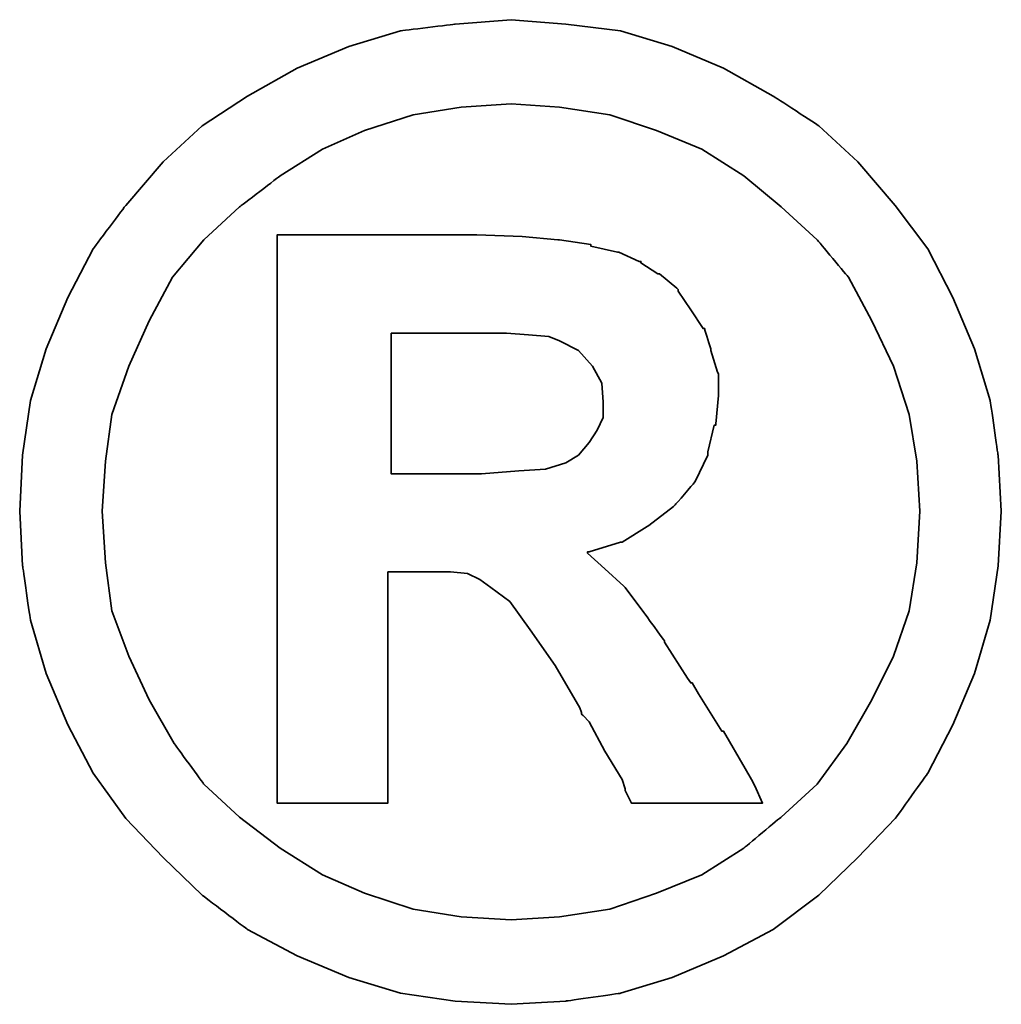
# Model space of a CAD drawing. Header units: millimetres. Extents: x 345 to 652, y 381 to 498.
# Tile 47 of 51: x 593.819 to 594.475, y 417.424 to 418.082. Entities that reach past the tile are written whole.
import ezdxf

# ---------------------------------------------------------------- set-up
doc = ezdxf.new("R2010")
doc.units = ezdxf.units.MM
doc.header["$LTSCALE"] = 0.15
doc.layers.add('DIM', color=4, linetype='CONTINUOUS')
doc.layers.add('layer 1', color=7, linetype='CONTINUOUS')

# ---------------------------------------------------------------- blocks, each defined once
blk = doc.blocks.new('TBI MOTION logo(完整正式版)')
at = {"layer": 'layer 1', "color": 22, "lineweight": 35}
for points, knots in [([(81.20634, 4.98624), (81.20634, 4.98624), (81.18649, 5.32862), (81.18649, 5.32862), (81.18649, 5.32862), (81.18649, 5.32862), (81.13886, 5.66206), (81.13886, 5.66206), (81.13886, 5.66206), (81.13886, 5.66206), (81.04359, 5.97764), (81.04359, 5.97764), (81.04359, 5.97764), (81.04359, 5.97764), (80.91061, 6.29124), (80.91061, 6.29124), (80.91061, 6.29124), (80.91061, 6.29124), (80.75778, 6.58697), (80.75778, 6.58697), (80.75778, 6.58697), (80.75778, 6.58697), (80.5593, 6.85294), (80.5593, 6.85294), (80.5593, 6.85294), (80.5593, 6.85294), (80.33105, 7.1189), (80.33105, 7.1189), (80.33105, 7.1189), (80.33105, 7.1189), (80.09287, 7.33921), (80.09287, 7.33921), (80.09287, 7.33921), (80.09287, 7.33921), (79.815, 7.51982), (79.815, 7.51982), (79.815, 7.51982), (79.815, 7.51982), (79.51133, 7.69051), (79.51133, 7.69051), (79.51133, 7.69051), (79.51133, 7.69051), (79.19773, 7.8235), (79.19773, 7.8235), (79.19773, 7.8235), (79.19773, 7.8235), (78.88215, 7.91877), (78.88215, 7.91877), (78.88215, 7.91877), (78.88215, 7.91877), (78.54871, 7.95846), (78.54871, 7.95846), (78.54871, 7.95846), (78.54871, 7.95846), (78.21526, 7.98625), (78.21526, 7.98625), (78.21526, 7.98625), (78.21526, 7.98625), (77.87388, 7.95846), (77.87388, 7.95846), (77.87388, 7.95846), (77.87388, 7.95846), (77.54044, 7.91877), (77.54044, 7.91877), (77.54044, 7.91877), (77.54044, 7.91877), (77.22485, 7.8235), (77.22485, 7.8235), (77.22485, 7.8235), (77.22485, 7.8235), (76.91027, 7.69051), (76.91027, 7.69051), (76.91027, 7.69051), (76.91027, 7.69051), (76.6056, 7.51982), (76.6056, 7.51982), (76.6056, 7.51982), (76.6056, 7.51982), (76.32972, 7.33921), (76.32972, 7.33921), (76.32972, 7.33921), (76.32972, 7.33921), (76.09154, 7.1189), (76.09154, 7.1189), (76.09154, 7.1189), (76.09154, 7.1189), (75.86329, 6.85294), (75.86329, 6.85294), (75.86329, 6.85294), (75.86329, 6.85294), (75.66382, 6.58697), (75.66382, 6.58697), (75.66382, 6.58697), (75.66382, 6.58697), (75.51099, 6.29124), (75.51099, 6.29124), (75.51099, 6.29124), (75.51099, 6.29124), (75.37702, 5.97764), (75.37702, 5.97764), (75.37702, 5.97764), (75.37702, 5.97764), (75.28175, 5.66206), (75.28175, 5.66206), (75.28175, 5.66206), (75.28175, 5.66206), (75.23411, 5.32862), (75.23411, 5.32862), (75.23411, 5.32862), (75.23411, 5.32862), (75.21625, 4.98624), (75.21625, 4.98624), (75.21625, 4.98624), (75.21625, 4.98624), (75.23411, 4.6528), (75.23411, 4.6528), (75.23411, 4.6528), (75.23411, 4.6528), (75.28175, 4.32035), (75.28175, 4.32035), (75.28175, 4.32035), (75.28175, 4.32035), (75.37702, 3.99583), (75.37702, 3.99583), (75.37702, 3.99583), (75.37702, 3.99583), (75.51099, 3.68224), (75.51099, 3.68224), (75.51099, 3.68224), (75.51099, 3.68224), (75.66382, 3.38749), (75.66382, 3.38749), (75.66382, 3.38749), (75.66382, 3.38749), (75.86329, 3.10963), (75.86329, 3.10963), (75.86329, 3.10963), (75.86329, 3.10963), (76.09154, 2.87145), (76.09154, 2.87145), (76.09154, 2.87145), (76.09154, 2.87145), (76.32972, 2.6432), (76.32972, 2.6432), (76.32972, 2.6432), (76.32972, 2.6432), (76.6056, 2.43381), (76.6056, 2.43381), (76.6056, 2.43381), (76.6056, 2.43381), (76.91027, 2.27205), (76.91027, 2.27205), (76.91027, 2.27205), (76.91027, 2.27205), (77.22485, 2.13906), (77.22485, 2.13906), (77.22485, 2.13906), (77.22485, 2.13906), (77.54044, 2.0438), (77.54044, 2.0438), (77.54044, 2.0438), (77.54044, 2.0438), (77.87388, 1.99616), (77.87388, 1.99616), (77.87388, 1.99616), (77.87388, 1.99616), (78.21526, 1.97631), (78.21526, 1.97631), (78.21526, 1.97631), (78.21526, 1.97631), (78.54871, 1.99616), (78.54871, 1.99616), (78.54871, 1.99616), (78.54871, 1.99616), (78.88215, 2.0438), (78.88215, 2.0438), (78.88215, 2.0438), (78.88215, 2.0438), (79.19773, 2.13906), (79.19773, 2.13906), (79.19773, 2.13906), (79.19773, 2.13906), (79.51133, 2.27205), (79.51133, 2.27205), (79.51133, 2.27205), (79.51133, 2.27205), (79.815, 2.43381), (79.815, 2.43381), (79.815, 2.43381), (79.815, 2.43381), (80.09287, 2.6432), (80.09287, 2.6432), (80.09287, 2.6432), (80.09287, 2.6432), (80.33105, 2.87145), (80.33105, 2.87145), (80.33105, 2.87145), (80.33105, 2.87145), (80.5593, 3.10963), (80.5593, 3.10963), (80.5593, 3.10963), (80.5593, 3.10963), (80.75778, 3.38749), (80.75778, 3.38749), (80.75778, 3.38749), (80.75778, 3.38749), (80.91061, 3.68224), (80.91061, 3.68224), (80.91061, 3.68224), (80.91061, 3.68224), (81.04359, 3.99583), (81.04359, 3.99583), (81.04359, 3.99583), (81.04359, 3.99583), (81.13886, 4.32035), (81.13886, 4.32035), (81.13886, 4.32035), (81.13886, 4.32035), (81.18649, 4.6528), (81.18649, 4.6528), (81.18649, 4.6528), (81.18649, 4.6528), (81.20634, 4.98624), (81.20634, 4.98624)], [0, 0, 0, 0, 0.0178571, 0.0178571, 0.0178571, 0.0178572, 0.0357143, 0.0357143, 0.0357143, 0.0357143, 0.0535714, 0.0535714, 0.0535714, 0.0535714, 0.0714286, 0.0714286, 0.0714286, 0.0714286, 0.0892857, 0.0892857, 0.0892857, 0.0892857, 0.1071429, 0.1071429, 0.1071429, 0.1071429, 0.125, 0.125, 0.125, 0.125, 0.1428571, 0.1428571, 0.1428571, 0.1428572, 0.1607143, 0.1607143, 0.1607143, 0.1607143, 0.1785714, 0.1785714, 0.1785714, 0.1785714, 0.1964286, 0.1964286, 0.1964286, 0.1964286, 0.2142857, 0.2142857, 0.2142857, 0.2142857, 0.2321429, 0.2321429, 0.2321429, 0.2321429, 0.25, 0.25, 0.25, 0.25, 0.2678571, 0.2678571, 0.2678571, 0.2678572, 0.2857143, 0.2857143, 0.2857143, 0.2857143, 0.3035714, 0.3035714, 0.3035714, 0.3035714, 0.3214286, 0.3214286, 0.3214286, 0.3214286, 0.3392857, 0.3392857, 0.3392857, 0.3392857, 0.3571429, 0.3571429, 0.3571429, 0.3571429, 0.375, 0.375, 0.375, 0.375, 0.3928571, 0.3928571, 0.3928571, 0.3928572, 0.4107143, 0.4107143, 0.4107143, 0.4107143, 0.4285714, 0.4285714, 0.4285714, 0.4285714, 0.4464286, 0.4464286, 0.4464286, 0.4464286, 0.4642857, 0.4642857, 0.4642857, 0.4642857, 0.4821429, 0.4821429, 0.4821429, 0.4821429, 0.5, 0.5, 0.5, 0.5, 0.5178571, 0.5178571, 0.5178571, 0.5178572, 0.5357143, 0.5357143, 0.5357143, 0.5357143, 0.5535714, 0.5535714, 0.5535714, 0.5535714, 0.5714286, 0.5714286, 0.5714286, 0.5714286, 0.5892857, 0.5892857, 0.5892857, 0.5892857, 0.6071429, 0.6071429, 0.6071429, 0.6071429, 0.625, 0.625, 0.625, 0.625, 0.6428571, 0.6428571, 0.6428571, 0.6428572, 0.6607143, 0.6607143, 0.6607143, 0.6607143, 0.6785714, 0.6785714, 0.6785714, 0.6785714, 0.6964286, 0.6964286, 0.6964286, 0.6964286, 0.7142857, 0.7142857, 0.7142857, 0.7142857, 0.7321429, 0.7321429, 0.7321429, 0.7321429, 0.75, 0.75, 0.75, 0.75, 0.7678571, 0.7678571, 0.7678571, 0.7678572, 0.7857143, 0.7857143, 0.7857143, 0.7857143, 0.8035714, 0.8035714, 0.8035714, 0.8035714, 0.8214286, 0.8214286, 0.8214286, 0.8214286, 0.8392857, 0.8392857, 0.8392857, 0.8392857, 0.8571429, 0.8571429, 0.8571429, 0.8571429, 0.875, 0.875, 0.875, 0.875, 0.8928571, 0.8928571, 0.8928571, 0.8928572, 0.9107143, 0.9107143, 0.9107143, 0.9107143, 0.9285714, 0.9285714, 0.9285714, 0.9285714, 0.9464286, 0.9464286, 0.9464286, 0.9464286, 0.9642857, 0.9642857, 0.9642857, 0.9642857, 0.9821429, 0.9821429, 0.9821429, 0.9821429, 1, 1, 1, 1]), ([(80.71014, 4.98624), (80.71014, 4.98624), (80.69129, 5.29091), (80.69129, 5.29091), (80.69129, 5.29091), (80.69129, 5.29091), (80.64464, 5.57672), (80.64464, 5.57672), (80.64464, 5.57672), (80.64464, 5.57672), (80.54937, 5.87245), (80.54937, 5.87245), (80.54937, 5.87245), (80.54937, 5.87245), (80.41639, 6.14833), (80.41639, 6.14833), (80.41639, 6.14833), (80.41639, 6.14833), (80.27349, 6.41429), (80.27349, 6.41429), (80.27349, 6.41429), (80.27349, 6.41429), (80.08295, 6.64255), (80.08295, 6.64255), (80.08295, 6.64255), (80.08295, 6.64255), (79.86264, 6.84301), (79.86264, 6.84301), (79.86264, 6.84301), (79.86264, 6.84301), (79.63439, 7.03355), (79.63439, 7.03355), (79.63439, 7.03355), (79.63439, 7.03355), (79.37835, 7.1963), (79.37835, 7.1963), (79.37835, 7.1963), (79.37835, 7.1963), (79.10246, 7.30944), (79.10246, 7.30944), (79.10246, 7.30944), (79.10246, 7.30944), (78.81665, 7.40471), (78.81665, 7.40471), (78.81665, 7.40471), (78.81665, 7.40471), (78.511, 7.45234), (78.511, 7.45234), (78.511, 7.45234), (78.511, 7.45234), (78.21526, 7.47219), (78.21526, 7.47219), (78.21526, 7.47219), (78.21526, 7.47219), (77.9106, 7.45234), (77.9106, 7.45234), (77.9106, 7.45234), (77.9106, 7.45234), (77.61685, 7.40471), (77.61685, 7.40471), (77.61685, 7.40471), (77.61685, 7.40471), (77.32012, 7.30944), (77.32012, 7.30944), (77.32012, 7.30944), (77.32012, 7.30944), (77.06309, 7.1963), (77.06309, 7.1963), (77.06309, 7.1963), (77.06309, 7.1963), (76.80606, 7.03355), (76.80606, 7.03355), (76.80606, 7.03355), (76.80606, 7.03355), (76.55797, 6.84301), (76.55797, 6.84301), (76.55797, 6.84301), (76.55797, 6.84301), (76.34063, 6.64255), (76.34063, 6.64255), (76.34063, 6.64255), (76.34063, 6.64255), (76.1491, 6.41429), (76.1491, 6.41429), (76.1491, 6.41429), (76.1491, 6.41429), (76.0062, 6.14833), (76.0062, 6.14833), (76.0062, 6.14833), (76.0062, 6.14833), (75.88314, 5.87245), (75.88314, 5.87245), (75.88314, 5.87245), (75.88314, 5.87245), (75.77794, 5.57672), (75.77794, 5.57672), (75.77794, 5.57672), (75.77794, 5.57672), (75.73924, 5.29091), (75.73924, 5.29091), (75.73924, 5.29091), (75.73924, 5.29091), (75.72039, 4.98624), (75.72039, 4.98624), (75.72039, 4.98624), (75.72039, 4.98624), (75.73924, 4.67165), (75.73924, 4.67165), (75.73924, 4.67165), (75.73924, 4.67165), (75.77794, 4.37791), (75.77794, 4.37791), (75.77794, 4.37791), (75.77794, 4.37791), (75.88314, 4.10102), (75.88314, 4.10102), (75.88314, 4.10102), (75.88314, 4.10102), (76.0062, 3.83407), (76.0062, 3.83407), (76.0062, 3.83407), (76.0062, 3.83407), (76.15902, 3.56811), (76.15902, 3.56811), (76.15902, 3.56811), (76.15902, 3.56811), (76.34063, 3.32001), (76.34063, 3.32001), (76.34063, 3.32001), (76.34063, 3.32001), (76.55797, 3.11955), (76.55797, 3.11955), (76.55797, 3.11955), (76.55797, 3.11955), (76.80606, 2.92901), (76.80606, 2.92901), (76.80606, 2.92901), (76.80606, 2.92901), (77.06309, 2.76725), (77.06309, 2.76725), (77.06309, 2.76725), (77.06309, 2.76725), (77.32012, 2.65412), (77.32012, 2.65412), (77.32012, 2.65412), (77.32012, 2.65412), (77.61685, 2.55786), (77.61685, 2.55786), (77.61685, 2.55786), (77.61685, 2.55786), (77.9106, 2.51022), (77.9106, 2.51022), (77.9106, 2.51022), (77.9106, 2.51022), (78.21526, 2.49137), (78.21526, 2.49137), (78.21526, 2.49137), (78.21526, 2.49137), (78.511, 2.51022), (78.511, 2.51022), (78.511, 2.51022), (78.511, 2.51022), (78.81665, 2.55786), (78.81665, 2.55786), (78.81665, 2.55786), (78.81665, 2.55786), (79.10246, 2.65412), (79.10246, 2.65412), (79.10246, 2.65412), (79.10246, 2.65412), (79.37835, 2.76725), (79.37835, 2.76725), (79.37835, 2.76725), (79.37835, 2.76725), (79.63439, 2.92901), (79.63439, 2.92901), (79.63439, 2.92901), (79.63439, 2.92901), (79.86264, 3.11955), (79.86264, 3.11955), (79.86264, 3.11955), (79.86264, 3.11955), (80.08295, 3.32001), (80.08295, 3.32001), (80.08295, 3.32001), (80.08295, 3.32001), (80.26356, 3.56811), (80.26356, 3.56811), (80.26356, 3.56811), (80.26356, 3.56811), (80.41639, 3.83407), (80.41639, 3.83407), (80.41639, 3.83407), (80.41639, 3.83407), (80.54937, 4.10102), (80.54937, 4.10102), (80.54937, 4.10102), (80.54937, 4.10102), (80.64464, 4.37791), (80.64464, 4.37791), (80.64464, 4.37791), (80.64464, 4.37791), (80.69129, 4.67165), (80.69129, 4.67165), (80.69129, 4.67165), (80.69129, 4.67165), (80.71014, 4.98624), (80.71014, 4.98624)], [0, 0, 0, 0, 0.0192308, 0.0192308, 0.0192308, 0.0192308, 0.0384615, 0.0384615, 0.0384615, 0.0384615, 0.0576923, 0.0576923, 0.0576923, 0.0576923, 0.0769231, 0.0769231, 0.0769231, 0.0769231, 0.0961538, 0.0961538, 0.0961538, 0.0961539, 0.1153846, 0.1153846, 0.1153846, 0.1153846, 0.1346154, 0.1346154, 0.1346154, 0.1346154, 0.1538462, 0.1538462, 0.1538462, 0.1538462, 0.1730769, 0.1730769, 0.1730769, 0.1730769, 0.1923077, 0.1923077, 0.1923077, 0.1923077, 0.2115385, 0.2115385, 0.2115385, 0.2115385, 0.2307692, 0.2307692, 0.2307692, 0.2307692, 0.25, 0.25, 0.25, 0.25, 0.2692308, 0.2692308, 0.2692308, 0.2692308, 0.2884615, 0.2884615, 0.2884615, 0.2884615, 0.3076923, 0.3076923, 0.3076923, 0.3076923, 0.3269231, 0.3269231, 0.3269231, 0.3269231, 0.3461538, 0.3461538, 0.3461538, 0.3461539, 0.3653846, 0.3653846, 0.3653846, 0.3653846, 0.3846154, 0.3846154, 0.3846154, 0.3846154, 0.4038462, 0.4038462, 0.4038462, 0.4038462, 0.4230769, 0.4230769, 0.4230769, 0.4230769, 0.4423077, 0.4423077, 0.4423077, 0.4423077, 0.4615385, 0.4615385, 0.4615385, 0.4615385, 0.4807692, 0.4807692, 0.4807692, 0.4807692, 0.5, 0.5, 0.5, 0.5, 0.5192308, 0.5192308, 0.5192308, 0.5192308, 0.5384615, 0.5384615, 0.5384615, 0.5384615, 0.5576923, 0.5576923, 0.5576923, 0.5576923, 0.5769231, 0.5769231, 0.5769231, 0.5769231, 0.5961538, 0.5961538, 0.5961538, 0.5961539, 0.6153846, 0.6153846, 0.6153846, 0.6153846, 0.6346154, 0.6346154, 0.6346154, 0.6346154, 0.6538462, 0.6538462, 0.6538462, 0.6538462, 0.6730769, 0.6730769, 0.6730769, 0.6730769, 0.6923077, 0.6923077, 0.6923077, 0.6923077, 0.7115385, 0.7115385, 0.7115385, 0.7115385, 0.7307692, 0.7307692, 0.7307692, 0.7307692, 0.75, 0.75, 0.75, 0.75, 0.7692308, 0.7692308, 0.7692308, 0.7692308, 0.7884615, 0.7884615, 0.7884615, 0.7884615, 0.8076923, 0.8076923, 0.8076923, 0.8076923, 0.8269231, 0.8269231, 0.8269231, 0.8269231, 0.8461538, 0.8461538, 0.8461538, 0.8461539, 0.8653846, 0.8653846, 0.8653846, 0.8653846, 0.8846154, 0.8846154, 0.8846154, 0.8846154, 0.9038462, 0.9038462, 0.9038462, 0.9038462, 0.9230769, 0.9230769, 0.9230769, 0.9230769, 0.9423077, 0.9423077, 0.9423077, 0.9423077, 0.9615385, 0.9615385, 0.9615385, 0.9615385, 0.9807692, 0.9807692, 0.9807692, 0.9807692, 1, 1, 1, 1]), ([(76.78721, 3.2823), (76.78721, 3.2823), (76.78721, 3.32001), (76.78721, 3.32001), (76.78721, 3.32001), (76.78721, 3.32001), (76.78721, 3.42422), (76.78721, 3.42422), (76.78721, 3.42422), (76.78721, 3.42422), (76.78721, 3.59689), (76.78721, 3.59689), (76.78721, 3.59689), (76.78721, 3.59689), (76.78721, 3.80529), (76.78721, 3.80529), (76.78721, 3.80529), (76.78721, 3.80529), (76.78721, 4.0524), (76.78721, 4.0524), (76.78721, 4.0524), (76.78721, 4.0524), (76.78721, 4.32035), (76.78721, 4.32035), (76.78721, 4.32035), (76.78721, 4.32035), (76.78721, 4.92868), (76.78721, 4.92868), (76.78721, 4.92868), (76.78721, 4.92868), (76.78721, 5.53801), (76.78721, 5.53801), (76.78721, 5.53801), (76.78721, 5.53801), (76.78721, 5.82482), (76.78721, 5.82482), (76.78721, 5.82482), (76.78721, 5.82482), (76.78721, 6.07291), (76.78721, 6.07291), (76.78721, 6.07291), (76.78721, 6.07291), (76.78721, 6.30017), (76.78721, 6.30017), (76.78721, 6.30017), (76.78721, 6.30017), (76.78721, 6.45399), (76.78721, 6.45399), (76.78721, 6.45399), (76.78721, 6.45399), (76.78721, 6.5572), (76.78721, 6.5572), (76.78721, 6.5572), (76.78721, 6.5572), (76.78721, 6.59689), (76.78721, 6.59689), (76.78721, 6.59689), (76.78721, 6.59689), (76.78721, 6.67232), (76.78721, 6.67232), (76.78721, 6.67232), (76.78721, 6.67232), (76.8537, 6.67232), (76.8537, 6.67232), (76.8537, 6.67232), (76.8537, 6.67232), (76.87355, 6.67232), (76.87355, 6.67232), (76.87355, 6.67232), (76.87355, 6.67232), (76.91027, 6.67232), (76.91027, 6.67232), (76.91027, 6.67232), (76.91027, 6.67232), (77.04424, 6.67232), (77.04424, 6.67232), (77.04424, 6.67232), (77.04424, 6.67232), (77.22485, 6.67232), (77.22485, 6.67232), (77.22485, 6.67232), (77.22485, 6.67232), (77.43524, 6.67232), (77.43524, 6.67232), (77.43524, 6.67232), (77.43524, 6.67232), (77.65357, 6.67232), (77.65357, 6.67232), (77.65357, 6.67232), (77.65357, 6.67232), (77.82625, 6.67232), (77.82625, 6.67232), (77.82625, 6.67232), (77.82625, 6.67232), (77.94037, 6.67232), (77.94037, 6.67232), (77.94037, 6.67232), (77.94037, 6.67232), (77.97709, 6.67232), (77.97709, 6.67232), (77.97709, 6.67232), (77.97709, 6.67232), (77.99694, 6.67232), (77.99694, 6.67232), (77.99694, 6.67232), (77.99694, 6.67232), (78.00686, 6.67232), (78.00686, 6.67232), (78.00686, 6.67232), (78.00686, 6.67232), (78.28275, 6.6624), (78.28275, 6.6624), (78.28275, 6.6624), (78.28275, 6.6624), (78.50107, 6.64255), (78.50107, 6.64255), (78.50107, 6.64255), (78.50107, 6.64255), (78.511, 6.64255), (78.511, 6.64255), (78.511, 6.64255), (78.511, 6.64255), (78.70154, 6.61476), (78.70154, 6.61476), (78.70154, 6.61476), (78.70154, 6.61476), (78.70154, 6.60483), (78.70154, 6.60483), (78.70154, 6.60483), (78.70154, 6.60483), (78.86429, 6.56713), (78.86429, 6.56713), (78.86429, 6.56713), (78.86429, 6.56713), (78.87223, 6.56713), (78.87223, 6.56713), (78.87223, 6.56713), (78.87223, 6.56713), (78.99727, 6.51056), (78.99727, 6.51056), (78.99727, 6.51056), (78.99727, 6.51056), (79.00719, 6.51056), (79.00719, 6.51056), (79.00719, 6.51056), (79.00719, 6.51056), (79.00719, 6.50162), (79.00719, 6.50162), (79.00719, 6.50162), (79.00719, 6.50162), (79.1104, 6.43415), (79.1104, 6.43415), (79.1104, 6.43415), (79.1104, 6.43415), (79.12132, 6.43415), (79.12132, 6.43415), (79.12132, 6.43415), (79.12132, 6.43415), (79.22552, 6.34781), (79.22552, 6.34781), (79.22552, 6.34781), (79.22552, 6.34781), (79.23544, 6.33888), (79.23544, 6.33888), (79.23544, 6.33888), (79.23544, 6.33888), (79.23544, 6.32895), (79.23544, 6.32895), (79.23544, 6.32895), (79.23544, 6.32895), (79.31087, 6.21483), (79.31087, 6.21483), (79.31087, 6.21483), (79.31087, 6.21483), (79.38629, 6.1007), (79.38629, 6.1007), (79.38629, 6.1007), (79.38629, 6.1007), (79.3972, 6.1007), (79.3972, 6.1007), (79.3972, 6.1007), (79.3972, 6.1007), (79.3972, 6.09078), (79.3972, 6.09078), (79.3972, 6.09078), (79.3972, 6.09078), (79.43392, 5.97764), (79.43392, 5.97764), (79.43392, 5.97764), (79.43392, 5.97764), (79.43392, 5.96772), (79.43392, 5.96772), (79.43392, 5.96772), (79.43392, 5.96772), (79.47362, 5.83474), (79.47362, 5.83474), (79.47362, 5.83474), (79.47362, 5.83474), (79.48156, 5.82482), (79.48156, 5.82482), (79.48156, 5.82482), (79.48156, 5.82482), (79.48156, 5.69977), (79.48156, 5.69977), (79.48156, 5.69977), (79.48156, 5.69977), (79.48156, 5.69183), (79.48156, 5.69183), (79.48156, 5.69183), (79.48156, 5.69183), (79.4637, 5.51915), (79.4637, 5.51915), (79.4637, 5.51915), (79.4637, 5.51915), (79.4637, 5.51122), (79.4637, 5.51122), (79.4637, 5.51122), (79.4637, 5.51122), (79.45377, 5.51122), (79.45377, 5.51122), (79.45377, 5.51122), (79.45377, 5.51122), (79.41507, 5.34847), (79.41507, 5.34847), (79.41507, 5.34847), (79.41507, 5.34847), (79.41507, 5.33854), (79.41507, 5.33854), (79.41507, 5.33854), (79.41507, 5.33854), (79.41507, 5.32862), (79.41507, 5.32862), (79.41507, 5.32862), (79.41507, 5.32862), (79.33865, 5.16785), (79.33865, 5.16785), (79.33865, 5.16785), (79.33865, 5.16785), (79.33071, 5.15693), (79.33071, 5.15693), (79.33071, 5.15693), (79.33071, 5.15693), (79.2156, 5.02495), (79.2156, 5.02495), (79.2156, 5.02495), (79.2156, 5.02495), (79.20567, 5.01502), (79.20567, 5.01502), (79.20567, 5.01502), (79.20567, 5.01502), (79.05483, 4.89991), (79.05483, 4.89991), (79.05483, 4.89991), (79.05483, 4.89991), (79.04491, 4.89197), (79.04491, 4.89197), (79.04491, 4.89197), (79.04491, 4.89197), (78.89208, 4.7967), (78.89208, 4.7967), (78.89208, 4.7967), (78.89208, 4.7967), (78.88215, 4.7967), (78.88215, 4.7967), (78.88215, 4.7967), (78.88215, 4.7967), (78.69161, 4.73913), (78.69161, 4.73913), (78.69161, 4.73913), (78.69161, 4.73913), (78.68169, 4.73913), (78.68169, 4.73913), (78.68169, 4.73913), (78.68169, 4.73913), (78.68169, 4.72921), (78.68169, 4.72921), (78.68169, 4.72921), (78.68169, 4.72921), (78.78688, 4.63394), (78.78688, 4.63394), (78.78688, 4.63394), (78.78688, 4.63394), (78.902, 4.52875), (78.902, 4.52875), (78.902, 4.52875), (78.902, 4.52875), (78.91093, 4.52081), (78.91093, 4.52081), (78.91093, 4.52081), (78.91093, 4.52081), (79.02506, 4.36798), (79.02506, 4.36798), (79.02506, 4.36798), (79.02506, 4.36798), (79.1501, 4.1953), (79.1501, 4.1953), (79.1501, 4.1953), (79.1501, 4.1953), (79.1501, 4.18736), (79.1501, 4.18736), (79.1501, 4.18736), (79.1501, 4.18736), (79.29201, 3.96705), (79.29201, 3.96705), (79.29201, 3.96705), (79.29201, 3.96705), (79.31087, 3.93828), (79.31087, 3.93828), (79.31087, 3.93828), (79.31087, 3.93828), (79.32079, 3.93828), (79.32079, 3.93828), (79.32079, 3.93828), (79.32079, 3.93828), (79.3585, 3.87178), (79.3585, 3.87178), (79.3585, 3.87178), (79.3585, 3.87178), (79.50141, 3.64353), (79.50141, 3.64353), (79.50141, 3.64353), (79.50141, 3.64353), (79.51133, 3.64353), (79.51133, 3.64353), (79.51133, 3.64353), (79.51133, 3.64353), (79.64431, 3.41528), (79.64431, 3.41528), (79.64431, 3.41528), (79.64431, 3.41528), (79.68202, 3.3478), (79.68202, 3.3478), (79.68202, 3.3478), (79.68202, 3.3478), (79.70187, 3.31009), (79.70187, 3.31009), (79.70187, 3.31009), (79.70187, 3.31009), (79.7495, 3.2049), (79.7495, 3.2049), (79.7495, 3.2049), (79.7495, 3.2049), (79.64431, 3.2049), (79.64431, 3.2049), (79.64431, 3.2049), (79.64431, 3.2049), (79.62546, 3.2049), (79.62546, 3.2049), (79.62546, 3.2049), (79.62546, 3.2049), (79.53912, 3.2049), (79.53912, 3.2049), (79.53912, 3.2049), (79.53912, 3.2049), (79.31087, 3.2049), (79.31087, 3.2049), (79.31087, 3.2049), (79.31087, 3.2049), (79.08262, 3.2049), (79.08262, 3.2049), (79.08262, 3.2049), (79.08262, 3.2049), (79.00719, 3.2049), (79.00719, 3.2049), (79.00719, 3.2049), (79.00719, 3.2049), (78.98735, 3.2049), (78.98735, 3.2049), (78.98735, 3.2049), (78.98735, 3.2049), (78.94964, 3.2049), (78.94964, 3.2049), (78.94964, 3.2049), (78.94964, 3.2049), (78.92979, 3.24459), (78.92979, 3.24459), (78.92979, 3.24459), (78.92979, 3.24459), (78.91093, 3.2823), (78.91093, 3.2823), (78.91093, 3.2823), (78.91093, 3.2823), (78.91093, 3.29223), (78.91093, 3.29223), (78.91093, 3.29223), (78.91093, 3.29223), (78.89208, 3.3478), (78.89208, 3.3478), (78.89208, 3.3478), (78.89208, 3.3478), (78.78688, 3.52048), (78.78688, 3.52048), (78.78688, 3.52048), (78.78688, 3.52048), (78.69161, 3.7001), (78.69161, 3.7001), (78.69161, 3.7001), (78.69161, 3.7001), (78.6539, 3.7388), (78.6539, 3.7388), (78.6539, 3.7388), (78.6539, 3.7388), (78.64398, 3.74873), (78.64398, 3.74873), (78.64398, 3.74873), (78.64398, 3.74873), (78.64398, 3.75766), (78.64398, 3.75766), (78.64398, 3.75766), (78.64398, 3.75766), (78.63405, 3.78644), (78.63405, 3.78644), (78.63405, 3.78644), (78.63405, 3.78644), (78.48321, 4.04347), (78.48321, 4.04347), (78.48321, 4.04347), (78.48321, 4.04347), (78.33038, 4.2618), (78.33038, 4.2618), (78.33038, 4.2618), (78.33038, 4.2618), (78.20732, 4.43447), (78.20732, 4.43447), (78.20732, 4.43447), (78.20732, 4.43447), (78.09221, 4.52081), (78.09221, 4.52081), (78.09221, 4.52081), (78.09221, 4.52081), (78.02472, 4.56845), (78.02472, 4.56845), (78.02472, 4.56845), (78.02472, 4.56845), (77.9493, 4.60616), (77.9493, 4.60616), (77.9493, 4.60616), (77.9493, 4.60616), (77.8451, 4.61608), (77.8451, 4.61608), (77.8451, 4.61608), (77.8451, 4.61608), (77.71113, 4.61608), (77.71113, 4.61608), (77.71113, 4.61608), (77.71113, 4.61608), (77.69128, 4.61608), (77.69128, 4.61608), (77.69128, 4.61608), (77.69128, 4.61608), (77.67342, 4.61608), (77.67342, 4.61608), (77.67342, 4.61608), (77.67342, 4.61608), (77.5583, 4.61608), (77.5583, 4.61608), (77.5583, 4.61608), (77.5583, 4.61608), (77.46303, 4.61608), (77.46303, 4.61608), (77.46303, 4.61608), (77.46303, 4.61608), (77.46303, 4.54761), (77.46303, 4.54761), (77.46303, 4.54761), (77.46303, 4.54761), (77.46303, 4.47318), (77.46303, 4.47318), (77.46303, 4.47318), (77.46303, 4.47318), (77.46303, 4.24294), (77.46303, 4.24294), (77.46303, 4.24294), (77.46303, 4.24294), (77.46303, 3.99583), (77.46303, 3.99583), (77.46303, 3.99583), (77.46303, 3.99583), (77.46303, 3.72888), (77.46303, 3.72888), (77.46303, 3.72888), (77.46303, 3.72888), (77.46303, 3.51055), (77.46303, 3.51055), (77.46303, 3.51055), (77.46303, 3.51055), (77.46303, 3.42422), (77.46303, 3.42422), (77.46303, 3.42422), (77.46303, 3.42422), (77.46303, 3.35773), (77.46303, 3.35773), (77.46303, 3.35773), (77.46303, 3.35773), (77.46303, 3.30017), (77.46303, 3.30017), (77.46303, 3.30017), (77.46303, 3.30017), (77.46303, 3.2823), (77.46303, 3.2823), (77.46303, 3.2823), (77.46303, 3.2823), (77.46303, 3.2049), (77.46303, 3.2049), (77.46303, 3.2049), (77.46303, 3.2049), (77.39753, 3.2049), (77.39753, 3.2049), (77.39753, 3.2049), (77.39753, 3.2049), (77.37768, 3.2049), (77.37768, 3.2049), (77.37768, 3.2049), (77.37768, 3.2049), (77.32012, 3.2049), (77.32012, 3.2049), (77.32012, 3.2049), (77.32012, 3.2049), (77.12165, 3.2049), (77.12165, 3.2049), (77.12165, 3.2049), (77.12165, 3.2049), (76.94897, 3.2049), (76.94897, 3.2049), (76.94897, 3.2049), (76.94897, 3.2049), (76.8924, 3.2049), (76.8924, 3.2049), (76.8924, 3.2049), (76.8924, 3.2049), (76.8537, 3.2049), (76.8537, 3.2049), (76.8537, 3.2049), (76.8537, 3.2049), (76.78721, 3.2049), (76.78721, 3.2049), (76.78721, 3.2049), (76.78721, 3.2049), (76.78721, 3.2823), (76.78721, 3.2823)], [0, 0, 0, 0, 0.0074074, 0.0074074, 0.0074074, 0.0074074, 0.0148148, 0.0148148, 0.0148148, 0.0148148, 0.0222222, 0.0222222, 0.0222222, 0.0222222, 0.0296296, 0.0296296, 0.0296296, 0.0296296, 0.037037, 0.037037, 0.037037, 0.037037, 0.0444444, 0.0444444, 0.0444444, 0.0444445, 0.0518519, 0.0518519, 0.0518519, 0.0518519, 0.0592593, 0.0592593, 0.0592593, 0.0592593, 0.0666667, 0.0666667, 0.0666667, 0.0666667, 0.0740741, 0.0740741, 0.0740741, 0.0740741, 0.0814815, 0.0814815, 0.0814815, 0.0814815, 0.0888889, 0.0888889, 0.0888889, 0.0888889, 0.0962963, 0.0962963, 0.0962963, 0.0962963, 0.1037037, 0.1037037, 0.1037037, 0.1037037, 0.1111111, 0.1111111, 0.1111111, 0.1111111, 0.1185185, 0.1185185, 0.1185185, 0.1185185, 0.1259259, 0.1259259, 0.1259259, 0.1259259, 0.1333333, 0.1333333, 0.1333333, 0.1333333, 0.1407407, 0.1407407, 0.1407407, 0.1407408, 0.1481481, 0.1481481, 0.1481481, 0.1481482, 0.1555556, 0.1555556, 0.1555556, 0.1555556, 0.162963, 0.162963, 0.162963, 0.162963, 0.1703704, 0.1703704, 0.1703704, 0.1703704, 0.1777778, 0.1777778, 0.1777778, 0.1777778, 0.1851852, 0.1851852, 0.1851852, 0.1851852, 0.1925926, 0.1925926, 0.1925926, 0.1925926, 0.2, 0.2, 0.2, 0.2, 0.2074074, 0.2074074, 0.2074074, 0.2074074, 0.2148148, 0.2148148, 0.2148148, 0.2148148, 0.2222222, 0.2222222, 0.2222222, 0.2222222, 0.2296296, 0.2296296, 0.2296296, 0.2296296, 0.237037, 0.237037, 0.237037, 0.237037, 0.2444444, 0.2444444, 0.2444444, 0.2444445, 0.2518519, 0.2518519, 0.2518519, 0.2518519, 0.2592593, 0.2592593, 0.2592593, 0.2592593, 0.2666667, 0.2666667, 0.2666667, 0.2666667, 0.2740741, 0.2740741, 0.2740741, 0.2740741, 0.2814815, 0.2814815, 0.2814815, 0.2814815, 0.2888889, 0.2888889, 0.2888889, 0.2888889, 0.2962963, 0.2962963, 0.2962963, 0.2962963, 0.3037037, 0.3037037, 0.3037037, 0.3037037, 0.3111111, 0.3111111, 0.3111111, 0.3111111, 0.3185185, 0.3185185, 0.3185185, 0.3185185, 0.3259259, 0.3259259, 0.3259259, 0.3259259, 0.3333333, 0.3333333, 0.3333333, 0.3333333, 0.3407407, 0.3407407, 0.3407407, 0.3407408, 0.3481481, 0.3481481, 0.3481481, 0.3481482, 0.3555556, 0.3555556, 0.3555556, 0.3555556, 0.362963, 0.362963, 0.362963, 0.362963, 0.3703704, 0.3703704, 0.3703704, 0.3703704, 0.3777778, 0.3777778, 0.3777778, 0.3777778, 0.3851852, 0.3851852, 0.3851852, 0.3851852, 0.3925926, 0.3925926, 0.3925926, 0.3925926, 0.4, 0.4, 0.4, 0.4, 0.4074074, 0.4074074, 0.4074074, 0.4074074, 0.4148148, 0.4148148, 0.4148148, 0.4148148, 0.4222222, 0.4222222, 0.4222222, 0.4222222, 0.4296296, 0.4296296, 0.4296296, 0.4296296, 0.437037, 0.437037, 0.437037, 0.437037, 0.4444444, 0.4444444, 0.4444444, 0.4444445, 0.4518519, 0.4518519, 0.4518519, 0.4518519, 0.4592593, 0.4592593, 0.4592593, 0.4592593, 0.4666667, 0.4666667, 0.4666667, 0.4666667, 0.4740741, 0.4740741, 0.4740741, 0.4740741, 0.4814815, 0.4814815, 0.4814815, 0.4814815, 0.4888889, 0.4888889, 0.4888889, 0.4888889, 0.4962963, 0.4962963, 0.4962963, 0.4962963, 0.5037037, 0.5037037, 0.5037037, 0.5037037, 0.5111111, 0.5111111, 0.5111111, 0.5111111, 0.5185185, 0.5185185, 0.5185185, 0.5185185, 0.5259259, 0.5259259, 0.5259259, 0.5259259, 0.5333333, 0.5333333, 0.5333333, 0.5333333, 0.5407407, 0.5407407, 0.5407407, 0.5407408, 0.5481481, 0.5481481, 0.5481481, 0.5481482, 0.5555556, 0.5555556, 0.5555556, 0.5555556, 0.562963, 0.562963, 0.562963, 0.562963, 0.5703704, 0.5703704, 0.5703704, 0.5703704, 0.5777778, 0.5777778, 0.5777778, 0.5777778, 0.5851852, 0.5851852, 0.5851852, 0.5851852, 0.5925926, 0.5925926, 0.5925926, 0.5925926, 0.6, 0.6, 0.6, 0.6, 0.6074074, 0.6074074, 0.6074074, 0.6074074, 0.6148148, 0.6148148, 0.6148148, 0.6148148, 0.6222222, 0.6222222, 0.6222222, 0.6222222, 0.6296296, 0.6296296, 0.6296296, 0.6296296, 0.637037, 0.637037, 0.637037, 0.637037, 0.6444444, 0.6444444, 0.6444444, 0.6444445, 0.6518519, 0.6518519, 0.6518519, 0.6518519, 0.6592593, 0.6592593, 0.6592593, 0.6592593, 0.6666667, 0.6666667, 0.6666667, 0.6666667, 0.6740741, 0.6740741, 0.6740741, 0.6740741, 0.6814815, 0.6814815, 0.6814815, 0.6814815, 0.6888889, 0.6888889, 0.6888889, 0.6888889, 0.6962963, 0.6962963, 0.6962963, 0.6962963, 0.7037037, 0.7037037, 0.7037037, 0.7037037, 0.7111111, 0.7111111, 0.7111111, 0.7111111, 0.7185185, 0.7185185, 0.7185185, 0.7185185, 0.7259259, 0.7259259, 0.7259259, 0.7259259, 0.7333333, 0.7333333, 0.7333333, 0.7333333, 0.7407407, 0.7407407, 0.7407407, 0.7407408, 0.7481481, 0.7481481, 0.7481481, 0.7481482, 0.7555556, 0.7555556, 0.7555556, 0.7555556, 0.762963, 0.762963, 0.762963, 0.762963, 0.7703704, 0.7703704, 0.7703704, 0.7703704, 0.7777778, 0.7777778, 0.7777778, 0.7777778, 0.7851852, 0.7851852, 0.7851852, 0.7851852, 0.7925926, 0.7925926, 0.7925926, 0.7925926, 0.8, 0.8, 0.8, 0.8, 0.8074074, 0.8074074, 0.8074074, 0.8074074, 0.8148148, 0.8148148, 0.8148148, 0.8148148, 0.8222222, 0.8222222, 0.8222222, 0.8222222, 0.8296296, 0.8296296, 0.8296296, 0.8296296, 0.837037, 0.837037, 0.837037, 0.837037, 0.8444444, 0.8444444, 0.8444444, 0.8444445, 0.8518519, 0.8518519, 0.8518519, 0.8518519, 0.8592593, 0.8592593, 0.8592593, 0.8592593, 0.8666667, 0.8666667, 0.8666667, 0.8666667, 0.8740741, 0.8740741, 0.8740741, 0.8740741, 0.8814815, 0.8814815, 0.8814815, 0.8814815, 0.8888889, 0.8888889, 0.8888889, 0.8888889, 0.8962963, 0.8962963, 0.8962963, 0.8962963, 0.9037037, 0.9037037, 0.9037037, 0.9037037, 0.9111111, 0.9111111, 0.9111111, 0.9111111, 0.9185185, 0.9185185, 0.9185185, 0.9185185, 0.9259259, 0.9259259, 0.9259259, 0.9259259, 0.9333333, 0.9333333, 0.9333333, 0.9333333, 0.9407407, 0.9407407, 0.9407407, 0.9407408, 0.9481481, 0.9481481, 0.9481481, 0.9481482, 0.9555556, 0.9555556, 0.9555556, 0.9555556, 0.962963, 0.962963, 0.962963, 0.962963, 0.9703704, 0.9703704, 0.9703704, 0.9703704, 0.9777778, 0.9777778, 0.9777778, 0.9777778, 0.9851852, 0.9851852, 0.9851852, 0.9851852, 0.9925926, 0.9925926, 0.9925926, 0.9925926, 1, 1, 1, 1]), ([(77.48288, 6.07291), (77.48288, 6.07291), (77.48288, 5.99551), (77.48288, 5.99551), (77.48288, 5.99551), (77.48288, 5.99551), (77.48288, 5.82482), (77.48288, 5.82482), (77.48288, 5.82482), (77.48288, 5.82482), (77.48288, 5.63328), (77.48288, 5.63328), (77.48288, 5.63328), (77.48288, 5.63328), (77.48288, 5.46358), (77.48288, 5.46358), (77.48288, 5.46358), (77.48288, 5.46358), (77.48288, 5.29091), (77.48288, 5.29091), (77.48288, 5.29091), (77.48288, 5.29091), (77.48288, 5.21449), (77.48288, 5.21449), (77.48288, 5.21449), (77.48288, 5.21449), (77.50074, 5.21449), (77.50074, 5.21449), (77.50074, 5.21449), (77.50074, 5.21449), (77.71113, 5.21449), (77.71113, 5.21449), (77.71113, 5.21449), (77.71113, 5.21449), (77.94037, 5.21449), (77.94037, 5.21449), (77.94037, 5.21449), (77.94037, 5.21449), (78.01579, 5.21449), (78.01579, 5.21449), (78.01579, 5.21449), (78.01579, 5.21449), (78.03465, 5.21449), (78.03465, 5.21449), (78.03465, 5.21449), (78.03465, 5.21449), (78.2629, 5.23335), (78.2629, 5.23335), (78.2629, 5.23335), (78.2629, 5.23335), (78.42565, 5.24327), (78.42565, 5.24327), (78.42565, 5.24327), (78.42565, 5.24327), (78.54871, 5.28098), (78.54871, 5.28098), (78.54871, 5.28098), (78.54871, 5.28098), (78.62611, 5.32862), (78.62611, 5.32862), (78.62611, 5.32862), (78.62611, 5.32862), (78.69161, 5.40503), (78.69161, 5.40503), (78.69161, 5.40503), (78.69161, 5.40503), (78.73925, 5.48145), (78.73925, 5.48145), (78.73925, 5.48145), (78.73925, 5.48145), (78.77696, 5.55885), (78.77696, 5.55885), (78.77696, 5.55885), (78.77696, 5.55885), (78.77696, 5.65214), (78.77696, 5.65214), (78.77696, 5.65214), (78.77696, 5.65214), (78.76902, 5.76726), (78.76902, 5.76726), (78.76902, 5.76726), (78.76902, 5.76726), (78.71146, 5.87245), (78.71146, 5.87245), (78.71146, 5.87245), (78.71146, 5.87245), (78.62611, 5.96772), (78.62611, 5.96772), (78.62611, 5.96772), (78.62611, 5.96772), (78.511, 6.02528), (78.511, 6.02528), (78.511, 6.02528), (78.511, 6.02528), (78.44451, 6.05306), (78.44451, 6.05306), (78.44451, 6.05306), (78.44451, 6.05306), (78.32046, 6.06299), (78.32046, 6.06299), (78.32046, 6.06299), (78.32046, 6.06299), (78.18748, 6.07291), (78.18748, 6.07291), (78.18748, 6.07291), (78.18748, 6.07291), (77.99694, 6.07291), (77.99694, 6.07291), (77.99694, 6.07291), (77.99694, 6.07291), (77.97709, 6.07291), (77.97709, 6.07291), (77.97709, 6.07291), (77.97709, 6.07291), (77.90167, 6.07291), (77.90167, 6.07291), (77.90167, 6.07291), (77.90167, 6.07291), (77.69128, 6.07291), (77.69128, 6.07291), (77.69128, 6.07291), (77.69128, 6.07291), (77.50074, 6.07291), (77.50074, 6.07291), (77.50074, 6.07291), (77.50074, 6.07291), (77.48288, 6.07291), (77.48288, 6.07291)], [0, 0, 0, 0, 0.03125, 0.03125, 0.03125, 0.03125, 0.0625, 0.0625, 0.0625, 0.0625, 0.09375, 0.09375, 0.09375, 0.09375, 0.125, 0.125, 0.125, 0.125, 0.15625, 0.15625, 0.15625, 0.15625, 0.1875, 0.1875, 0.1875, 0.1875, 0.21875, 0.21875, 0.21875, 0.21875, 0.25, 0.25, 0.25, 0.25, 0.28125, 0.28125, 0.28125, 0.28125, 0.3125, 0.3125, 0.3125, 0.3125, 0.34375, 0.34375, 0.34375, 0.34375, 0.375, 0.375, 0.375, 0.375, 0.40625, 0.40625, 0.40625, 0.40625, 0.4375, 0.4375, 0.4375, 0.4375, 0.46875, 0.46875, 0.46875, 0.46875, 0.5, 0.5, 0.5, 0.5, 0.53125, 0.53125, 0.53125, 0.53125, 0.5625, 0.5625, 0.5625, 0.5625, 0.59375, 0.59375, 0.59375, 0.59375, 0.625, 0.625, 0.625, 0.625, 0.65625, 0.65625, 0.65625, 0.65625, 0.6875, 0.6875, 0.6875, 0.6875, 0.71875, 0.71875, 0.71875, 0.71875, 0.75, 0.75, 0.75, 0.75, 0.78125, 0.78125, 0.78125, 0.78125, 0.8125, 0.8125, 0.8125, 0.8125, 0.84375, 0.84375, 0.84375, 0.84375, 0.875, 0.875, 0.875, 0.875, 0.90625, 0.90625, 0.90625, 0.90625, 0.9375, 0.9375, 0.9375, 0.9375, 0.96875, 0.96875, 0.96875, 0.96875, 1, 1, 1, 1])]:
    blk.add_open_spline(points, degree=3, knots=knots, dxfattribs=at)

msp = doc.modelspace()

# ---------------------------------------------------------------- block references
at = {"layer": 'DIM', "color": 7, "xscale": 0.1094605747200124, "yscale": 0.1094605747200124, "zscale": 0.1094605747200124}
msp.add_blockref('TBI MOTION logo(完整正式版)', (585.5857, 417.20778), dxfattribs=at)

doc.saveas('drawing.dxf')
